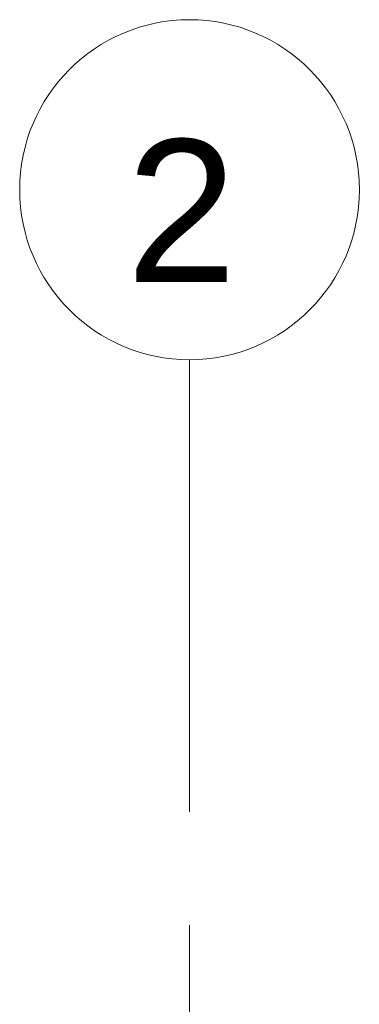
# Model space of a CAD drawing. Header units: centimetres. Extents: x 4120 to 19220, y -7417 to 180.
# Tile 149 of 223: x 11459 to 11506, y -2437 to -2299. Entities that reach past the tile are written whole.
import ezdxf

# ---------------------------------------------------------------- set-up
doc = ezdxf.new("R2010")
doc.units = ezdxf.units.CM
doc.linetypes.add('Linia siatki', pattern=[22.225, 12.7, -3.175, 3.175, -3.175])
doc.layers.add('A_Osie', color=8, linetype='Continuous', lineweight=9)
doc.styles.add('Arial', font='arial.ttf', dxfattribs={"height": 25})

# ---------------------------------------------------------------- blocks, each defined once
blk = doc.blocks.new('Siatka - M_Symbol siatki - okrąg-24584-4 Piętro 2 bud 2 parter bud 1')
at = {"layer": 'A_Osie', "color": 7}
blk.add_circle((0, 0), 4.775, dxfattribs=at)

msp = doc.modelspace()

# ---------------------------------------------------------------- linework, layer by layer
at = {"layer": 'A_Osie', "linetype": 'Linia siatki', "ltscale": 5}
msp.add_line((11482.44, -2346.31), (11482.44, -3165.91), dxfattribs=at)

# ---------------------------------------------------------------- texts
at = {"layer": 'A_Osie', "color": 1, "insert": (11481.32, -2325.39), "char_height": 20, "width": 4.9901, "attachment_point": 5, "line_spacing_factor": 0.941778, "style": 'Arial', "bg_fill": 3, "box_fill_scale": 1.25, "bg_fill_color": 256, "bg_fill_true_color": 13158600, "bg_fill_transparency": 0}
msp.add_mtext('2', dxfattribs=at)

# ---------------------------------------------------------------- next in the draw order: block references
at = {"layer": 'A_Osie', "color": 10, "lineweight": 5, "xscale": 4.999999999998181, "yscale": 4.999999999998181, "zscale": 4.999999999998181}
msp.add_blockref('Siatka - M_Symbol siatki - okrąg-24584-4 Piętro 2 bud 2 parter bud 1', (11482.44, -2322.44), dxfattribs=at)

doc.saveas('drawing.dxf')
